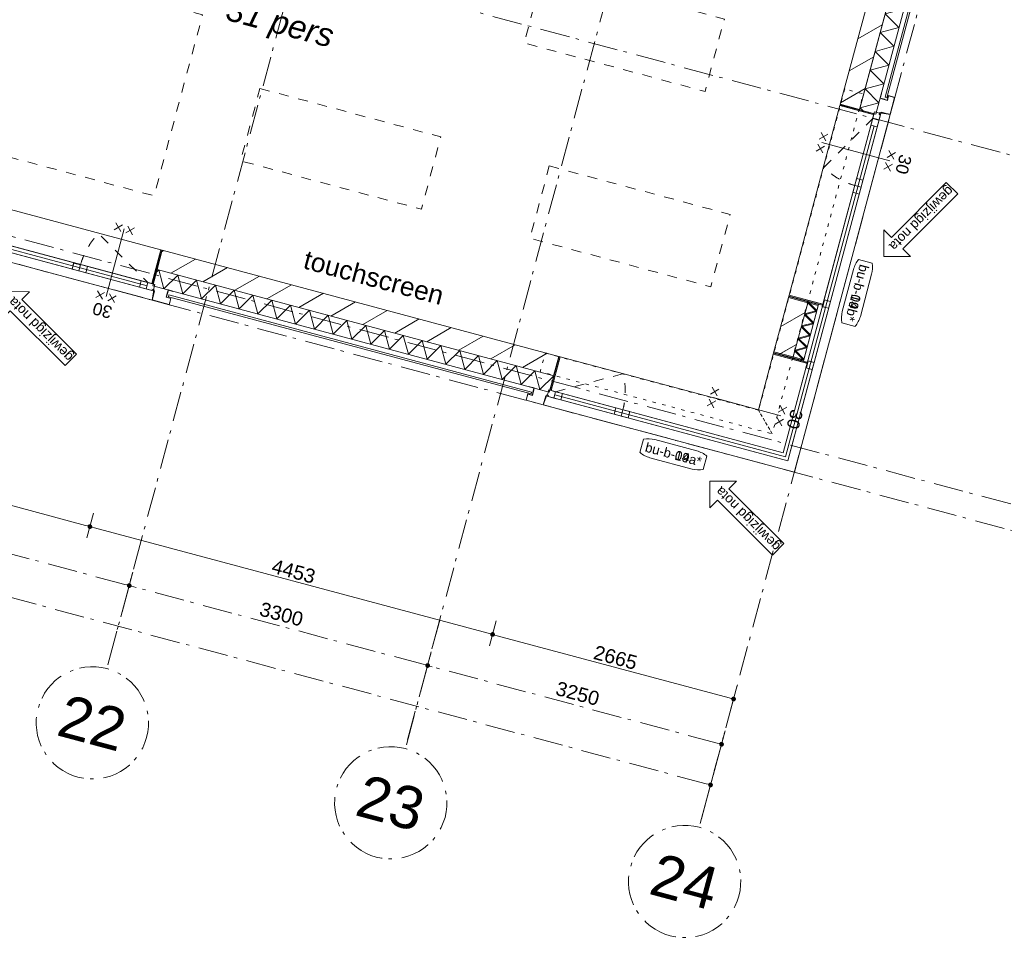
# Model space of a CAD drawing. Header units: millimetres. Extents: x -62314 to 79800, y -34032 to 28340.
# Tile 68 of 85: x 54215 to 64732, y -33313 to -23370. Entities that reach past the tile are written whole.
import ezdxf
from ezdxf.enums import TextEntityAlignment as Align

# ---------------------------------------------------------------- set-up
doc = ezdxf.new("R2010")
doc.units = ezdxf.units.MM
doc.header["$LTSCALE"] = 508
doc.header["$PDMODE"] = 1
doc.header["$PDSIZE"] = -2
for name, pattern in [('Dash Style-1', [0.41664, 0.20828, -0.20836]), ('Dash Style-5', [0.20828, 0.069425, -0.138855]), ('Dash Style-6', [1.04164, 0.625, -0.20828, 0.06943, -0.13893])]:
    doc.linetypes.add(name, pattern=pattern)
doc.layers.get('0').update_dxf_attribs({"lineweight": 0})
doc.layers.get('DEFPOINTS').update_dxf_attribs({"lineweight": 0})
for name, color, linetype, lineweight in [('(00) tekening-lijn draairichting', 7, 'Dash Style-1', 0), ('(00) tekening-merk kozijn', 40, 'Continuous', 0), ('(00) tekening-stramien-algemeen', 7, 'Dash Style-6', 0), ('(00) tekening-wijzigingspijl', 142, 'Continuous', 0), ('(00) tekst-algemeen', 8, 'Continuous', 0), ('(00) tekst-ruimtenummer-algemeen', 8, 'Continuous', 0), ('(00) tekst-ruimtenummer-gradering', 8, 'Continuous', 0), ('(04) bouwaanvraag-brandweer-WBDBO', 142, 'Dash Style-1', 0), ('(22) binnenwanden-X kalkzandsteen', 1, 'Continuous', 0), ('(28) hoofddraagconstructie-bovenliggend', 1, 'Dash Style-5', 0), ('(42) binnenwandafwerkingen-R plaatmateriaal algemeen', 12, 'Continuous', 0), ('(8_) losse inventaris-(82) interieur', 1, 'Dash Style-1', 0), ('(__) constructies_materialen-K isolatie', 8, 'Continuous', 0), ('(__) constructies_materialen-Xh2 staalproducten', 1, 'Continuous', 0), ('Dimension', 7, 'Continuous', 0), ('None', 7, 'Continuous', 0)]:
    doc.layers.add(name, color=color, linetype=linetype, lineweight=lineweight)
doc.styles.add('Arial', font='Arial')
doc.styles.add('Arial Italic (italic)', font='Arial Italic')
doc.styles.add('Helvetica', font='Helvetica')
doc.dimstyles.new('KE __', dxfattribs={"dimtxt": 75.447591, "dimasz": 50.074463, "dimexe": 125, "dimexo": 500, "dimgap": 25, "dimtad": 1, "dimdec": 1, "dimtxsty": 'Arial', "dimblk": 'DOT', "dimblk1": 'DOT', "dimblk2": 'DOT', "dimcen": 0, "dimdle": 100, "dimazin": 0, "dimtfac": 0.8, "dimtdec": 1, "dimtix": 1, "dimtmove": 0, "dimatfit": 0, "dimldrblk": 'DOT', "dimfxl": 150, "dimfxlon": 1, "dimfrac": 2, "dimtolj": 1, "dimarcsym": 0})
pattern_1 = [(45, (0, 0), (-176.7767, 176.7767), [])]

# ---------------------------------------------------------------- blocks, each defined once
blk = doc.blocks.new('(00)-1-ruimtenummer-200')
at = {"layer": '(00) tekst-ruimtenummer-algemeen', "color": 17, "lineweight": 0, "transparency": 33554687}
blk.add_open_spline([(433, 618), (491, 618), (592, 600), (650, 570), (650, 420), (650, 271), (592, 241), (491, 223), (0, 223), (-491, 223), (-592, 241), (-650, 271), (-650, 420), (-650, 570), (-592, 600), (-491, 618), (-15, 618), (433, 618)], degree=2, knots=[0, 0, 0, 0.013296, 0.026591, 0.039887, 0.251662, 0.264958, 0.278253, 0.291549, 0.503324, 0.51662, 0.529915, 0.543211, 0.754986, 0.768281, 0.781577, 0.794873, 1, 1, 1], dxfattribs=at)
at = {"layer": 'None', "color": 2, "linetype": 'Continuous', "lineweight": 0}
blk.add_point((0, 0), dxfattribs=at)
at = {"layer": '(00) tekst-ruimtenummer-algemeen', "color": 17, "transparency": 33554687, "style": 'Arial'}
for tag, p in [('nummer', (0, 223)), ('naam', (0, -243)), ('oppervlak', (0, -710))]:
    blk.add_attdef(tag, text='', height=251, dxfattribs=at).set_placement(p, align=Align.BOTTOM_CENTER)
at = {"layer": '(00) tekst-ruimtenummer-gradering', "color": 17, "transparency": 33554687, "style": 'Arial Italic (italic)'}
blk.add_attdef('personen', text='', height=251, dxfattribs=at).set_placement((0, -876), align=Align.TOP_CENTER)
at = {"layer": 'None', "color": 0, "flags": 1}
blk.add_attdef('klasse', (-1353, -1667), '', height=251, dxfattribs=at)
blk = doc.blocks.new('_Dot')
at = {"color": 0, "linetype": 'ByBlock', "lineweight": -2}
blk.add_line((-0.5, 0), (-1, 0), dxfattribs=at)
at = {"color": 0, "linetype": 'ByBlock', "const_width": 0.5}
blk.add_lwpolyline([(-0.25, 0, 1), (0.25, 0, 1)], format="xyb", close=True, dxfattribs=at)
blk = doc.blocks.new('*D142')
at = {"layer": 'DEFPOINTS', "color": 0, "transparency": 33554687}
for p in [(9332, 135), (13332, 135), (9332, -2509)]:
    blk.add_point(p, dxfattribs=at)
at = {"layer": 'Dimension', "color": 0, "lineweight": -2, "transparency": 33554687}
for p, q in [((9332, -2359), (9332, -2634)), ((13332, -2359), (13332, -2634)), ((13282, -2509), (9382, -2509))]:
    blk.add_line(p, q, dxfattribs=at)
at = {"layer": 'Dimension', "color": 0, "lineweight": -2, "xscale": 50.07446289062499, "yscale": 50.07446289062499, "zscale": 50.07446289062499, "rotation": 180}
blk.add_blockref('_Dot', (9332, -2509), dxfattribs=at)
at = {"layer": 'Dimension', "color": 0, "lineweight": -2, "xscale": 50.07446289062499, "yscale": 50.07446289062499, "zscale": 50.07446289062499}
blk.add_blockref('_Dot', (13332, -2509), dxfattribs=at)
at = {"layer": 'Dimension', "color": 0, "lineweight": 0, "transparency": 33554687, "insert": (11332, -2408), "char_height": 150.9, "attachment_point": 5, "style": 'Helvetica'}
blk.add_mtext('\\A1;4000', dxfattribs=at)
blk = doc.blocks.new('*D143')
at = {"layer": 'DEFPOINTS', "color": 0, "transparency": 33554687}
for p in [(13332, 135), (17785, 135), (17785, -2509)]:
    blk.add_point(p, dxfattribs=at)
at = {"layer": 'Dimension', "color": 0, "lineweight": -2, "transparency": 33554687}
for p, q in [((13332, -2359), (13332, -2634)), ((17785, -2359), (17785, -2634)), ((13382, -2509), (17735, -2509))]:
    blk.add_line(p, q, dxfattribs=at)
at = {"layer": 'Dimension', "color": 0, "lineweight": -2, "xscale": 50.07446289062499, "yscale": 50.07446289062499, "zscale": 50.07446289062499, "rotation": 180}
blk.add_blockref('_Dot', (13332, -2509), dxfattribs=at)
at = {"layer": 'Dimension', "color": 0, "lineweight": -2, "xscale": 50.07446289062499, "yscale": 50.07446289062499, "zscale": 50.07446289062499}
blk.add_blockref('_Dot', (17785, -2509), dxfattribs=at)
at = {"layer": 'Dimension', "color": 0, "lineweight": 0, "transparency": 33554687, "insert": (15558, -2408), "char_height": 150.9, "attachment_point": 5, "style": 'Helvetica'}
blk.add_mtext('\\A1;4453', dxfattribs=at)
blk = doc.blocks.new('*D145')
at = {"layer": 'DEFPOINTS', "color": 0, "transparency": 33554687}
for p in [(17785, 135), (20450, 0), (17785, -2509)]:
    blk.add_point(p, dxfattribs=at)
at = {"layer": 'Dimension', "color": 0, "lineweight": -2, "transparency": 33554687}
for p, q in [((17785, -2359), (17785, -2634)), ((20450, -2359), (20450, -2634)), ((20400, -2509), (17835, -2509))]:
    blk.add_line(p, q, dxfattribs=at)
at = {"layer": 'Dimension', "color": 0, "lineweight": -2, "xscale": 50.07446289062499, "yscale": 50.07446289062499, "zscale": 50.07446289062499, "rotation": 180}
blk.add_blockref('_Dot', (17785, -2509), dxfattribs=at)
at = {"layer": 'Dimension', "color": 0, "lineweight": -2, "xscale": 50.07446289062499, "yscale": 50.07446289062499, "zscale": 50.07446289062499}
blk.add_blockref('_Dot', (20450, -2509), dxfattribs=at)
at = {"layer": 'Dimension', "color": 0, "lineweight": 0, "transparency": 33554687, "insert": (19117, -2408), "char_height": 150.9, "attachment_point": 5, "style": 'Helvetica'}
blk.add_mtext('\\A1;2665', dxfattribs=at)
blk = doc.blocks.new('*D147')
at = {"layer": 'DEFPOINTS', "color": 0, "transparency": 33554687}
for p in [(20315, 3887), (20450, 0), (23381, 0)]:
    blk.add_point(p, dxfattribs=at)
at = {"layer": 'Dimension', "color": 0, "lineweight": -2, "transparency": 33554687}
for p, q in [((23231, 3887), (23506, 3887)), ((23381, 3837), (23381, 50)), ((23231, 0), (23506, 0))]:
    blk.add_line(p, q, dxfattribs=at)
at = {"layer": 'Dimension', "color": 0, "lineweight": -2, "xscale": 50.07446289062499, "yscale": 50.07446289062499, "zscale": 50.07446289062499}
for p, rotation in [((23381, 3887), 90), ((23381, 0), 270)]:
    blk.add_blockref('_Dot', p, dxfattribs=dict(at, rotation=rotation))
at = {"layer": 'Dimension', "color": 0, "lineweight": 0, "transparency": 33554687, "insert": (23281, 1943), "char_height": 150.9, "attachment_point": 5, "rotation": 90, "style": 'Helvetica'}
blk.add_mtext('\\A1;3887', dxfattribs=at)
blk = doc.blocks.new('*D148')
at = {"layer": 'DEFPOINTS', "color": 0, "transparency": 33554687}
for p in [(20280, 10915), (23381, 10915), (23231, 3887)]:
    blk.add_point(p, dxfattribs=at)
at = {"layer": 'Dimension', "color": 0, "lineweight": -2, "transparency": 33554687}
for p, q in [((23231, 10915), (23506, 10915)), ((23381, 3937), (23381, 10865)), ((23731, 3887), (23506, 3887))]:
    blk.add_line(p, q, dxfattribs=at)
at = {"layer": 'Dimension', "color": 0, "lineweight": -2, "xscale": 50.07446289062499, "yscale": 50.07446289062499, "zscale": 50.07446289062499}
for p, rotation in [((23381, 10915), 90), ((23381, 3887), 270)]:
    blk.add_blockref('_Dot', p, dxfattribs=dict(at, rotation=rotation))
at = {"layer": 'Dimension', "color": 0, "lineweight": 0, "transparency": 33554687, "insert": (23281, 7401), "char_height": 150.9, "attachment_point": 5, "rotation": 90, "style": 'Helvetica'}
blk.add_mtext('\\A1;7028', dxfattribs=at)
blk = doc.blocks.new('Isolatie Object-3')
at = {"layer": '(__) constructies_materialen-K isolatie', "color": 2, "lineweight": 0, "transparency": 33554687, "flags": 128}
blk.add_lwpolyline([(0, 90), (4596, 90), (4596, -90), (0, -90)], close=True, dxfattribs=at)
blk.add_lwpolyline([(0, -90), (104, 90), (208, -90), (208, -90), (312, 90), (416, -90), (416, -90), (520, 90), (624, -90), (624, -90), (727, 90), (831, -90), (831, -90), (935, 90), (1039, -90), (1039, -90), (1143, 90), (1247, -90), (1247, -90), (1351, 90), (1455, -90), (1455, -90), (1559, 90), (1663, -90), (1663, -90), (1767, 90), (1871, -90), (1871, -90), (1975, 90), (2078, -90), (2078, -90), (2182, 90), (2286, -90), (2286, -90), (2390, 90), (2494, -90), (2494, -90), (2598, 90), (2702, -90), (2702, -90), (2806, 90), (2910, -90), (2910, -90), (3014, 90), (3118, -90), (3118, -90), (3222, 90), (3326, -90), (3326, -90), (3429, 90), (3533, -90), (3533, -90), (3637, 90), (3741, -90), (3741, -90), (3845, 90), (3949, -90), (3949, -90), (4053, 90), (4157, -90), (4157, -90), (4261, 90), (4365, -90), (4365, -90), (4469, 90), (4573, -90), (4596, -49)], dxfattribs=at)
blk = doc.blocks.new('00-merk kozijn')
at = {"layer": '(00) tekening-merk kozijn', "color": 2, "lineweight": 0, "transparency": 33554687, "flags": 128}
blk.add_lwpolyline([(233, 50, 0.105357), (349, 75), (350, 75), (350, 225), (349, 225, 0.105357), (233, 250), (-233, 250, 0.105357), (-349, 225), (-350, 225), (-350, 75), (-349, 75, 0.105357), (-233, 50)], format="xyb", close=True, dxfattribs=at)
at = {"layer": 'None', "color": 2, "linetype": 'Continuous', "lineweight": 0, "transparency": 33554687}
blk.add_point((0, 0), dxfattribs=at)
at = {"layer": '(00) tekening-merk kozijn', "color": 2, "transparency": 33554687, "style": 'Arial'}
blk.add_attdef('MERK', text='', height=101, dxfattribs=at).set_placement((0, 150), align=Align.MIDDLE_CENTER)
blk = doc.blocks.new('zetwerk omlijsting eternit')
at = {"layer": '(__) constructies_materialen-Xh2 staalproducten', "color": 3, "lineweight": 0, "transparency": 33554687, "flags": 128}
for points in [[(7, 13), (-17, 13), (-17, 11), (5, 11), (15, -100), (17, -98)], [(17, -98), (15, -100), (205, -100), (205, -30), (155, -30), (155, 30), (153, 30), (153, -32), (203, -32), (203, -98)], [(205, 48), (157, 48), (157, 0), (155, 0), (155, 50), (205, 50)]]:
    blk.add_lwpolyline(points, close=True, dxfattribs=at)
blk = doc.blocks.new('kozijn aansluiting-hoek met lijst eternit')
at = {"layer": '(42) binnenwandafwerkingen-R plaatmateriaal algemeen', "color": 17, "lineweight": 0, "transparency": 33554687, "flags": 128}
blk.add_lwpolyline([(-32, 444), (-22, 444), (-22, 75), (-32, 75)], close=True, dxfattribs=at)
at = {"layer": 'None', "color": 17, "lineweight": 0, "transparency": 33554687}
blk.add_line((-17, 230), (-17, 444), dxfattribs=at)
at = {"layer": 'None', "color": 17, "lineweight": 0, "transparency": 33554687, "flags": 128}
blk.add_lwpolyline([(-76, 70), (0, 70), (0, 0), (-76, 0)], close=True, dxfattribs=at)
at = {"layer": 'None', "color": 2, "linetype": 'Continuous', "lineweight": 0, "transparency": 33554687}
for p in [(0, 0), (5, 0)]:
    blk.add_point(p, dxfattribs=at)
at = {"layer": 'None', "color": 17, "transparency": 33554687}
blk.add_blockref('zetwerk omlijsting eternit', (0, 0), dxfattribs=at)
blk = doc.blocks.new('wijzigingspijl-100')
at = {"layer": '(00) tekening-wijzigingspijl', "color": 1, "lineweight": 0, "flags": 128}
blk.add_lwpolyline([(-1031, -85), (-1031, 87), (-203, 87), (-203, 203), (0, 0), (-203, -201), (-203, -85)], close=True, dxfattribs=at)
at = {"layer": '(00) tekening-wijzigingspijl', "color": 1, "style": 'Arial'}
blk.add_attdef('hoofdveld', text='', height=102, dxfattribs=at).set_placement((-573, 1), align=Align.MIDDLE_CENTER)
blk.add_attdef('subveld', text='', height=75.4, dxfattribs=at).set_placement((-1031, -246), align=Align.MIDDLE_LEFT)
blk = doc.blocks.new('bu-b-08')
at = {"layer": '(00) tekening-lijn draairichting', "color": 17, "lineweight": 0, "transparency": 33554687, "flags": 128}
for points in [[(1829, -374, 0.133219), (1729, -7), (1085, -374)], [(4189, -374, -0.133219), (4289, -7), (4933, -374)]]:
    blk.add_lwpolyline(points, format="xyb", dxfattribs=at)
at = {"layer": 'None', "color": 17, "lineweight": 0, "transparency": 33554687}
blk.add_line((4933, -409), (1161, -409), dxfattribs=at)
at = {"layer": 'None', "color": 17, "lineweight": 0, "transparency": 33554687, "flags": 128}
for points in [[(1041, -374), (4977, -374), (4977, 0), (1041, 0)], [(5009, -374), (5009, -444), (1009, -444), (1009, -374)], [(1161, -374), (1161, -444), (1085, -444), (1085, -374)], [(1829, -374), (1829, -444), (1753, -444), (1753, -374)], [(1905, -374), (1905, -444), (1829, -444), (1829, -374)], [(4189, -374), (4189, -444), (4113, -444), (4113, -374)], [(4189, -379), (4189, -444), (4113, -444), (4113, -379)], [(4265, -374), (4265, -444), (4189, -444), (4189, -374)], [(4933, -374), (4933, -444), (4857, -444), (4857, -374)], [(5024, -444), (2744, -444), (2744, -444), (2163, -444), (2163, -444), (994, -444), (994, -544), (5024, -544)]]:
    blk.add_lwpolyline(points, close=True, dxfattribs=at)
at = {"layer": '(00) tekst-algemeen', "color": 17, "transparency": 33554687}
ref = blk.add_blockref('00-merk kozijn', (3009, -544), dxfattribs=dict(at, rotation=180))
ref.add_attrib('MERK', 'bu-b-08*', dxfattribs={"layer": '(00) tekening-merk kozijn', "color": 2, "transparency": 33554687, "height": 100.6, "style": 'Arial'}).set_placement((3009, -694), align=Align.MIDDLE_CENTER)
at = {"layer": 'None', "color": 17, "transparency": 33554687, "xscale": -1}
blk.add_blockref('kozijn aansluiting-hoek met lijst eternit', (1009, -444), dxfattribs=at)
at = {"layer": 'None', "color": 17, "transparency": 33554687}
blk.add_blockref('kozijn aansluiting-hoek met lijst eternit', (5009, -444), dxfattribs=at)
at = {"layer": 'None', "color": 17, "transparency": 33554687, "rotation": 150}
blk.add_blockref('wijzigingspijl-100', (3459, -869), dxfattribs=at).add_auto_attribs({'hoofdveld': 'gewijzigd nota'})
blk = doc.blocks.new('kozijn aansluiting-tussenstijl')
at = {"layer": '(42) binnenwandafwerkingen-R plaatmateriaal algemeen', "color": 17, "lineweight": 0, "transparency": 33554687, "flags": 128}
blk.add_lwpolyline([(-60, 444), (-50, 444), (-50, 75), (-60, 75)], close=True, dxfattribs=at)
at = {"layer": 'None', "color": 17, "lineweight": 0, "transparency": 33554687}
blk.add_line((-65, 230), (-65, 444), dxfattribs=at)
at = {"layer": 'None', "color": 17, "lineweight": 0, "transparency": 33554687, "flags": 128}
blk.add_lwpolyline([(-76, 70), (0, 70), (0, 0), (-76, 0)], close=True, dxfattribs=at)
at = {"layer": 'None', "color": 2, "linetype": 'Continuous', "lineweight": 0, "transparency": 33554687}
blk.add_point((0, 0), dxfattribs=at)
blk = doc.blocks.new('Group-89-1')
at = {"layer": 'None', "color": 17, "lineweight": 0, "transparency": 33554687, "flags": 128}
for points in [[(374, 3326), (444, 3326), (444, 3250), (374, 3250)], [(374, 2658), (444, 2658), (444, 2582), (374, 2582)], [(374, 2582), (444, 2582), (444, 2506), (374, 2506)]]:
    blk.add_lwpolyline(points, close=True, dxfattribs=at)
blk = doc.blocks.new('Group-90-1')
at = {"layer": 'None', "color": 17, "lineweight": 0, "transparency": 33554687, "flags": 128}
blk.add_lwpolyline([(-2218, -374), (-2142, -374), (-2142, -444), (-2218, -444)], close=True, dxfattribs=at)
at = {"layer": 'None', "color": 2, "linetype": 'Continuous', "lineweight": 0, "transparency": 33554687}
for p in [(-2223, -444), (-2218, -444)]:
    blk.add_point(p, dxfattribs=at)
at = {"layer": 'None', "color": 17, "transparency": 33554687, "xscale": -1}
blk.add_blockref('zetwerk omlijsting eternit', (-2218, -444), dxfattribs=at)
blk = doc.blocks.new('bu-b-09')
at = {"layer": '(00) tekening-lijn draairichting', "color": 17, "lineweight": 0, "transparency": 33554687, "flags": 128}
for points in [[(379, 3326), (7, 2682, 0.13166), (379, 2582)], [(-2142, -374), (-1497, -2, -0.13166), (-1398, -374)]]:
    blk.add_lwpolyline(points, format="xyb", dxfattribs=at)
at = {"layer": 'None', "color": 17, "lineweight": 0, "transparency": 33554687}
for p, q in [((409, 3250), (409, -411)), ((-2142, -409), (409, -409))]:
    blk.add_line(p, q, dxfattribs=at)
at = {"layer": 'None', "color": 17, "lineweight": 0, "transparency": 33554687, "flags": 128}
for points in [[(544, 3412), (444, 3412), (444, -444), (-2232, -444), (-2232, -544), (544, -544), (544, -444), (544, -444)], [(-2218, -444), (444, -444), (444, -374), (444, -374), (444, 3397), (374, 3397), (374, -374), (-2218, -374)], [(0, 3365), (374, 3365), (374, 1268), (0, 1268)], [(379, 1318), (444, 1318), (444, 1242), (379, 1242)], [(379, 642), (444, 642), (444, 566), (379, 566)], [(-2191, -374), (374, -374), (374, 616), (0, 616), (0, 0), (-2191, 0)], [(-2066, -374), (-2066, -444), (-2142, -444), (-2142, -374)], [(-1398, -374), (-1398, -444), (-1474, -444), (-1474, -374)], [(-1322, -374), (-1322, -444), (-1398, -444), (-1398, -374)]]:
    blk.add_lwpolyline(points, close=True, dxfattribs=at)
at = {"layer": '(00) tekst-algemeen', "color": 17, "transparency": 33554687, "rotation": 270}
blk.add_blockref('00-merk kozijn', (544, 1479), dxfattribs=at).add_auto_attribs({'MERK': 'bu-b-09b*'})
at = {"layer": '(00) tekst-algemeen', "color": 17, "transparency": 33554687}
ref = blk.add_blockref('00-merk kozijn', (-753, -544), dxfattribs=dict(at, rotation=180))
ref.add_attrib('MERK', 'bu-b-09a*', dxfattribs={"layer": '(00) tekening-merk kozijn', "color": 2, "transparency": 33554687, "height": 100.6, "style": 'Arial'}).set_placement((-753, -694), align=Align.MIDDLE_CENTER)
at = {"layer": 'None', "color": 17, "transparency": 33554687, "rotation": 90}
for name, p in [('kozijn aansluiting-hoek met lijst eternit', (444, 3397)), ('kozijn aansluiting-tussenstijl', (444, 1318))]:
    blk.add_blockref(name, p, dxfattribs=at)
at = {"layer": 'None', "color": 17, "transparency": 33554687}
for name, p in [('Group-89-1', (0, 0)), ('kozijn aansluiting-tussenstijl', (-2142, -444)), ('Group-90-1', (0, 0))]:
    blk.add_blockref(name, p, dxfattribs=at)
for p, rotation in [((869, 1929), 240), ((-303, -869), 150)]:
    blk.add_blockref('wijzigingspijl-100', p, dxfattribs=dict(at, rotation=rotation)).add_auto_attribs({'hoofdveld': 'gewijzigd nota'})
at = {"layer": 'None', "color": 17, "transparency": 33554687, "xscale": -1, "rotation": 90}
blk.add_blockref('kozijn aansluiting-tussenstijl', (444, 566), dxfattribs=at)
blk = doc.blocks.new('Isolatie Object-4')
at = {"layer": '(__) constructies_materialen-K isolatie', "color": 2, "lineweight": 0, "transparency": 33554687, "flags": 128}
blk.add_lwpolyline([(0, 90), (4385, 90), (4385, -90), (0, -90)], close=True, dxfattribs=at)
blk.add_lwpolyline([(0, -90), (104, 90), (208, -90), (208, -90), (312, 90), (416, -90), (416, -90), (520, 90), (624, -90), (624, -90), (727, 90), (831, -90), (831, -90), (935, 90), (1039, -90), (1039, -90), (1143, 90), (1247, -90), (1247, -90), (1351, 90), (1455, -90), (1455, -90), (1559, 90), (1663, -90), (1663, -90), (1767, 90), (1871, -90), (1871, -90), (1975, 90), (2078, -90), (2078, -90), (2182, 90), (2286, -90), (2286, -90), (2390, 90), (2494, -90), (2494, -90), (2598, 90), (2702, -90), (2702, -90), (2806, 90), (2910, -90), (2910, -90), (3014, 90), (3118, -90), (3118, -90), (3222, 90), (3326, -90), (3326, -90), (3429, 90), (3533, -90), (3533, -90), (3637, 90), (3741, -90), (3741, -90), (3845, 90), (3949, -90), (3949, -90), (4053, 90), (4157, -90), (4157, -90), (4261, 90), (4365, -90), (4385, -55)], dxfattribs=at)
blk = doc.blocks.new('Isolatie Object-6')
at = {"layer": '(__) constructies_materialen-K isolatie', "color": 2, "lineweight": 0, "transparency": 33554687, "flags": 128}
blk.add_lwpolyline([(0, 58), (600, 58), (600, -58), (0, -58)], close=True, dxfattribs=at)
blk.add_lwpolyline([(0, -58), (67, 58), (134, -58), (134, -58), (201, 58), (268, -58), (268, -58), (335, 58), (402, -58), (402, -58), (469, 58), (536, -58), (600, 53)], dxfattribs=at)
blk = doc.blocks.new('Isolatie Object-7')
at = {"layer": '(__) constructies_materialen-K isolatie', "color": 2, "lineweight": 0, "transparency": 33554687, "flags": 128}
blk.add_lwpolyline([(0, 58), (622, 58), (622, -58), (0, -58)], close=True, dxfattribs=at)
blk.add_lwpolyline([(0, -58), (67, 58), (134, -58), (134, -58), (201, 58), (268, -58), (268, -58), (335, 58), (402, -58), (402, -58), (469, 58), (536, -58), (603, 58), (622, 24)], dxfattribs=at)
blk = doc.blocks.new('nieuwe hoek')
at = {"layer": '(22) binnenwanden-X kalkzandsteen', "linetype": 'Continuous', "lineweight": 0, "transparency": 33554687}
h = blk.add_hatch(dxfattribs=at)
h.set_pattern_fill('(__)F kzs 1_100', color=253, style=0, pattern_type=2)
h.set_pattern_definition(pattern_1)
h.paths.add_polyline_path([(-544, 3924), (-330, 3924), (-330, 8515), (-544, 8515)])
h = blk.add_hatch(dxfattribs=at)
h.set_pattern_fill('(__)F kzs 1_100', color=253, style=0, pattern_type=2)
h.set_pattern_definition(pattern_1)
h.paths.add_polyline_path([(-330, 1797), (-544, 1797), (-544, 1175), (-330, 1175)])
h = blk.add_hatch(dxfattribs=at)
h.set_pattern_fill('(__)F kzs 1_100', color=253, style=0, pattern_type=2)
h.set_pattern_definition(pattern_1)
h.paths.add_polyline_path([(-330, 1786), (-544, 1786), (-544, 1186), (-330, 1186)])
h = blk.add_hatch(dxfattribs=at)
h.set_pattern_fill('(__)F kzs 1_100', color=253, style=0, pattern_type=2)
h.set_pattern_definition(pattern_1)
h.paths.add_polyline_path([(-7135, 544), (-7135, 330), (-2750, 330), (-2750, 544)])
at = {"layer": '(22) binnenwanden-X kalkzandsteen', "color": 3, "lineweight": 0, "transparency": 33554687}
blk.add_line((-544, 8515), (-544, 3924), dxfattribs=at)
at = {"layer": '(22) binnenwanden-X kalkzandsteen', "color": 3, "lineweight": 0, "transparency": 33554687, "flags": 128}
blk.add_lwpolyline([(-544, 3924), (-330, 3924), (-330, 8515)], dxfattribs=at)
for points in [[(-330, 1797), (-544, 1797), (-544, 1175), (-330, 1175)], [(-330, 1786), (-544, 1786), (-544, 1186), (-330, 1186)], [(-7135, 544), (-7135, 330), (-2750, 330), (-2750, 544)]]:
    blk.add_lwpolyline(points, close=True, dxfattribs=at)
at = {"layer": '(28) hoofddraagconstructie-bovenliggend', "color": 2, "lineweight": 0, "transparency": 33554687, "flags": 128}
for points in [[(-540, 4094), (-540, 540), (-334, 334), (-334, 4094)], [(-540, 4094), (-540, 540), (-334, 334), (-334, 4094)], [(-540, 540), (-2900, 540), (-2900, 334), (-334, 334), (-540, 540)], [(-540, 540), (-2900, 540), (-2900, 334), (-334, 334), (-540, 540)]]:
    blk.add_lwpolyline(points, close=True, dxfattribs=at)
at = {"layer": '(42) binnenwandafwerkingen-R plaatmateriaal algemeen', "color": 17, "lineweight": 0, "transparency": 33554687, "flags": 128}
for points in [[(-80, 8321), (-100, 8321), (-100, 4120), (-80, 4120)], [(-2933, 80), (-2933, 100), (-6943, 100), (-6943, 80)]]:
    blk.add_lwpolyline(points, close=True, dxfattribs=at)
at = {"layer": 'None', "color": 2, "linetype": 'Continuous', "lineweight": 0, "transparency": 33554687}
blk.add_point((0, 0), dxfattribs=at)
blk.add_point((0, 0), dxfattribs=at)
at = {"layer": '(__) constructies_materialen-K isolatie', "color": 2}
for name, p, rotation in [('Isolatie Object-3', (-240, 8515), 270), ('Isolatie Object-7', (-272, 1797), 270), ('Isolatie Object-6', (-272, 1786), 270), ('Isolatie Object-4', (-2750, 240), 180)]:
    blk.add_blockref(name, p, dxfattribs=dict(at, rotation=rotation))
at = {"layer": 'None', "color": 17, "transparency": 33554687}
for name, p in [('bu-b-09', (-544, 544)), ('bu-b-08', (-12127, 544))]:
    blk.add_blockref(name, p, dxfattribs=at)
blk = doc.blocks.new('Group-34-1')
at = {"layer": '(04) bouwaanvraag-brandweer-WBDBO', "color": 1, "lineweight": 0, "transparency": 33554687}
for p, q in [((28.125, -412.5), (103.125, -337.5)), ((28.125, -337.5), (103.125, -412.5))]:
    blk.add_line(p, q, dxfattribs=at)
blk = doc.blocks.new('Group-35-1')
at = {"layer": '(04) bouwaanvraag-brandweer-WBDBO', "color": 1, "lineweight": 0, "transparency": 33554687}
for p, q in [((-103.125, -412.5), (-28.125, -337.5)), ((-103.125, -337.5), (-28.125, -412.5))]:
    blk.add_line(p, q, dxfattribs=at)
blk = doc.blocks.new('Group-36-1')
at = {"layer": '(04) bouwaanvraag-brandweer-WBDBO', "color": 1, "lineweight": 0, "transparency": 33554687}
for p, q in [((28.125, 412.5), (103.125, 337.5)), ((28.125, 337.5), (103.125, 412.5))]:
    blk.add_line(p, q, dxfattribs=at)
blk = doc.blocks.new('Group-37-1')
at = {"layer": '(04) bouwaanvraag-brandweer-WBDBO', "color": 1, "lineweight": 0, "transparency": 33554687}
for p, q in [((-103.125, 412.5), (-28.125, 337.5)), ((-103.125, 337.5), (-28.125, 412.5))]:
    blk.add_line(p, q, dxfattribs=at)
blk = doc.blocks.new('Group-38-1')
at = {"layer": '(04) bouwaanvraag-brandweer-WBDBO', "color": 1, "linetype": 'Continuous', "lineweight": 0, "transparency": 33554687}
blk.add_line((0, -375), (0, 375), dxfattribs=at)
at = {"layer": '(04) bouwaanvraag-brandweer-WBDBO', "color": 1, "transparency": 33554687}
for name in ['Group-37-1', 'Group-36-1', 'Group-35-1', 'Group-34-1']:
    blk.add_blockref(name, (0, 0), dxfattribs=at)
at = {"layer": '(04) bouwaanvraag-brandweer-WBDBO', "color": 1, "transparency": 33554687, "insert": (0, 460.28125), "char_height": 132.033285, "attachment_point": 8, "line_spacing_factor": 0.963327, "style": 'Arial'}
blk.add_mtext('30', dxfattribs=at)
blk = doc.blocks.new('04-wbdbo 30')
at = {"layer": 'None', "color": 2, "linetype": 'Continuous', "lineweight": 0, "transparency": 33554687}
blk.add_point((0, 0), dxfattribs=at)
at = {"layer": 'None', "color": 17, "transparency": 33554687}
blk.add_blockref('Group-38-1', (0, 0), dxfattribs=at)
blk = doc.blocks.new('bu-b-05')
at = {"layer": '(00) tekst-algemeen', "color": 17, "transparency": 33554687, "rotation": 270}
blk.add_blockref('00-merk kozijn', (544, 1982), dxfattribs=at).add_auto_attribs({'MERK': 'bu-b-05*'})
at = {"layer": 'None', "color": 17, "transparency": 33554687}
for name, p, rotation in [('bu-b-08', (0, -1027), 90), ('04-wbdbo 30', (260, 3513), 270), ('04-wbdbo 30', (260, 1214), 270), ('04-wbdbo 30', (260, 321), 270)]:
    blk.add_blockref(name, p, dxfattribs=dict(at, rotation=rotation))
blk = doc.blocks.new('bu-b-14')
at = {"layer": '(00) tekst-algemeen', "color": 17, "transparency": 33554687, "rotation": 270}
blk.add_blockref('00-merk kozijn', (544, 1479), dxfattribs=at).add_auto_attribs({'MERK': 'bu-b-14b*'})
at = {"layer": '(00) tekst-algemeen', "color": 17, "transparency": 33554687}
ref = blk.add_blockref('00-merk kozijn', (-753, -544), dxfattribs=dict(at, rotation=180))
ref.add_attrib('MERK', 'bu-b-14a*', dxfattribs={"layer": '(00) tekening-merk kozijn', "color": 2, "transparency": 33554687, "height": 100.6, "style": 'Arial'}).set_placement((-753, -694), align=Align.MIDDLE_CENTER)
at = {"layer": 'None', "color": 17, "transparency": 33554687}
blk.add_blockref('bu-b-09', (0, 0), dxfattribs=at)
at = {"layer": 'None', "color": 17, "transparency": 33554687, "rotation": 270}
for p in [(292, 2933), (-126, 2)]:
    blk.add_blockref('04-wbdbo 30', p, dxfattribs=at)
blk = doc.blocks.new('Group-195-1')
at = {"layer": '(00) tekening-stramien-algemeen', "color": 2, "lineweight": 0, "transparency": 33554687}
for p, q in [((71014, -7200), (-1885, -7200)), ((71038, -10800), (-1886, -10800)), ((71038, -11070), (-1886, -11070))]:
    blk.add_line(p, q, dxfattribs=at)
blk = doc.blocks.new('00-stramienbol')
at = {"layer": '(00) tekening-stramien-algemeen', "color": 2, "lineweight": 0, "transparency": 33554687, "flags": 128}
blk.add_lwpolyline([(0, 600), (59, 597), (117, 588), (174, 574), (230, 554), (283, 529), (333, 499), (381, 464), (424, 424), (464, 381), (499, 333), (529, 283), (554, 230), (574, 174), (588, 117), (597, 59), (600, 0), (597, -59), (588, -117), (574, -174), (554, -230), (529, -283), (499, -333), (464, -381), (424, -424), (381, -464), (333, -499), (283, -529), (230, -554), (174, -574), (117, -588), (59, -597), (0, -600), (-59, -597), (-117, -588), (-174, -574), (-230, -554), (-283, -529), (-333, -499), (-381, -464), (-424, -424), (-464, -381), (-499, -333), (-529, -283), (-554, -230), (-574, -174), (-588, -117), (-597, -59), (-600, 0), (-597, 59), (-588, 117), (-574, 174), (-554, 230), (-529, 283), (-499, 333), (-464, 381), (-424, 424), (-381, 464), (-333, 499), (-283, 529), (-230, 554), (-174, 574), (-117, 588), (-59, 597)], close=True, dxfattribs=at)
at = {"layer": '(00) tekening-stramien-algemeen', "color": 2, "linetype": 'Continuous', "lineweight": 0, "transparency": 33554687}
for p in [(0, 600), (-600, 0), (0, 0), (600, 0), (0, -600)]:
    blk.add_point(p, dxfattribs=at)
at = {"layer": '(00) tekening-stramien-algemeen', "color": 2, "transparency": 33554687, "style": 'Arial'}
blk.add_attdef('hoofdveld', text='', height=453, dxfattribs=at).set_placement((0, 0), align=Align.MIDDLE_CENTER)
at = {"layer": 'None', "color": 0, "flags": 1}
for tag, p in [('subveld_1', (-600, -1415)), ('subveld_2', (-600, -2230))]:
    blk.add_attdef(tag, p, '', height=453, dxfattribs=at)
blk = doc.blocks.new('*D399')
at = {"layer": '(00) tekening-stramien-algemeen', "color": 0, "lineweight": -2, "transparency": 33554687}
for p, q in [((57811, -350), (57811, -625)), ((61111, -350), (61111, -625)), ((61061, -500), (57861, -500))]:
    blk.add_line(p, q, dxfattribs=at)
at = {"layer": 'DEFPOINTS', "color": 0, "transparency": 33554687}
for p in [(57811, 2779), (61111, 2779), (57811, -500)]:
    blk.add_point(p, dxfattribs=at)
at = {"layer": '(00) tekening-stramien-algemeen', "color": 0, "lineweight": -2, "xscale": 50.07446289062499, "yscale": 50.07446289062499, "zscale": 50.07446289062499, "rotation": 180}
blk.add_blockref('_Dot', (57811, -500), dxfattribs=at)
at = {"layer": '(00) tekening-stramien-algemeen', "color": 0, "lineweight": -2, "xscale": 50.07446289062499, "yscale": 50.07446289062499, "zscale": 50.07446289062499}
blk.add_blockref('_Dot', (61111, -500), dxfattribs=at)
at = {"layer": '(00) tekening-stramien-algemeen', "color": 0, "lineweight": 0, "transparency": 33554687, "insert": (59461, -375), "char_height": 150.9, "attachment_point": 5, "style": 'Helvetica'}
blk.add_mtext('\\A1;3300', dxfattribs=at)
blk = doc.blocks.new('*D400')
at = {"layer": '(00) tekening-stramien-algemeen', "color": 0, "lineweight": -2, "transparency": 33554687}
for p, q in [((61111, -350), (61111, -625)), ((64411, -350), (64411, -625)), ((64361, -500), (61161, -500))]:
    blk.add_line(p, q, dxfattribs=at)
at = {"layer": 'DEFPOINTS', "color": 0, "transparency": 33554687}
for p in [(61111, 2779), (64411, 2779), (61111, -500)]:
    blk.add_point(p, dxfattribs=at)
at = {"layer": '(00) tekening-stramien-algemeen', "color": 0, "lineweight": -2, "xscale": 50.07446289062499, "yscale": 50.07446289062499, "zscale": 50.07446289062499, "rotation": 180}
blk.add_blockref('_Dot', (61111, -500), dxfattribs=at)
at = {"layer": '(00) tekening-stramien-algemeen', "color": 0, "lineweight": -2, "xscale": 50.07446289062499, "yscale": 50.07446289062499, "zscale": 50.07446289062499}
blk.add_blockref('_Dot', (64411, -500), dxfattribs=at)
at = {"layer": '(00) tekening-stramien-algemeen', "color": 0, "lineweight": 0, "transparency": 33554687, "insert": (62761, -375), "char_height": 150.9, "attachment_point": 5, "style": 'Helvetica'}
blk.add_mtext('\\A1;3300', dxfattribs=at)
blk = doc.blocks.new('*D401')
at = {"layer": '(00) tekening-stramien-algemeen', "color": 0, "lineweight": -2, "transparency": 33554687}
for p, q in [((64411, -350), (64411, -625)), ((67661, -350), (67661, -625)), ((67611, -500), (64461, -500))]:
    blk.add_line(p, q, dxfattribs=at)
at = {"layer": 'DEFPOINTS', "color": 0, "transparency": 33554687}
for p in [(64411, 2779), (67661, 2779), (64411, -500)]:
    blk.add_point(p, dxfattribs=at)
at = {"layer": '(00) tekening-stramien-algemeen', "color": 0, "lineweight": -2, "xscale": 50.07446289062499, "yscale": 50.07446289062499, "zscale": 50.07446289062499, "rotation": 180}
blk.add_blockref('_Dot', (64411, -500), dxfattribs=at)
at = {"layer": '(00) tekening-stramien-algemeen', "color": 0, "lineweight": -2, "xscale": 50.07446289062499, "yscale": 50.07446289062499, "zscale": 50.07446289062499}
blk.add_blockref('_Dot', (67661, -500), dxfattribs=at)
at = {"layer": '(00) tekening-stramien-algemeen', "color": 0, "lineweight": 0, "transparency": 33554687, "insert": (66036, -375), "char_height": 150.9, "attachment_point": 5, "style": 'Helvetica'}
blk.add_mtext('\\A1;3250', dxfattribs=at)
blk = doc.blocks.new('*D420')
at = {"layer": '(00) tekening-stramien-algemeen', "color": 0, "lineweight": -2, "transparency": 33554687}
for p, q in [((67660, -14379), (67660, -14654)), ((-270, -14579), (-270, -14654)), ((67610, -14529), (-220, -14529))]:
    blk.add_line(p, q, dxfattribs=at)
at = {"layer": 'DEFPOINTS', "color": 0, "transparency": 33554687}
for p in [(67660, -11070), (-270, -14079), (-270, -14529)]:
    blk.add_point(p, dxfattribs=at)
at = {"layer": '(00) tekening-stramien-algemeen', "color": 0, "lineweight": -2, "xscale": 50.07446289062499, "yscale": 50.07446289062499, "zscale": 50.07446289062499, "rotation": 180}
blk.add_blockref('_Dot', (-270, -14529), dxfattribs=at)
at = {"layer": '(00) tekening-stramien-algemeen', "color": 0, "lineweight": -2, "xscale": 50.07446289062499, "yscale": 50.07446289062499, "zscale": 50.07446289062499}
blk.add_blockref('_Dot', (67660, -14529), dxfattribs=at)
at = {"layer": '(00) tekening-stramien-algemeen', "color": 0, "lineweight": 0, "transparency": 33554687, "insert": (33695, -14428), "char_height": 150.9, "attachment_point": 5, "style": 'Helvetica'}
blk.add_mtext('\\A1;67930', dxfattribs=at)
blk = doc.blocks.new('*D429')
at = {"layer": '(00) tekening-stramien-algemeen', "color": 0, "lineweight": -2, "transparency": 33554687}
for p, q in [((-267, -446), (-267, -721)), ((17211, -446), (17211, -721)), ((-217, -596), (17161, -596))]:
    blk.add_line(p, q, dxfattribs=at)
at = {"layer": 'DEFPOINTS', "color": 0, "transparency": 33554687}
for p in [(-267, 3333), (17211, 100), (17211, -596)]:
    blk.add_point(p, dxfattribs=at)
at = {"layer": '(00) tekening-stramien-algemeen', "color": 0, "lineweight": -2, "xscale": 50.07446289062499, "yscale": 50.07446289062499, "zscale": 50.07446289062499}
for p, rotation in [((-267, -596), 179.9996842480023), ((17211, -596), 359.9996842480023)]:
    blk.add_blockref('_Dot', p, dxfattribs=dict(at, rotation=rotation))
at = {"layer": '(00) tekening-stramien-algemeen', "color": 0, "lineweight": 0, "transparency": 33554687, "insert": (8472, -496), "char_height": 150.9, "attachment_point": 5, "rotation": 359.9997, "style": 'Helvetica'}
blk.add_mtext('\\A1;17478', dxfattribs=at)
blk = doc.blocks.new('blok b-v0-gevel_constructie')
at = {"layer": 'None', "color": 17, "transparency": 33554687}
blk.add_blockref('nieuwe hoek', (20450, -0.01), dxfattribs=at)
at = {"layer": 'Dimension', "color": 17, "lineweight": 0, "transparency": 33554687}
for base, p1, p2, override, picture, middle in [((23381.5, 10915.48), (23231.5, 3887), (20280.02, 10915.48), {"dimtxt": 150.895182, "dimgap": 25, "dimdec": 0, "dimpost": '<>', "dimtxsty": 'Helvetica', "dimtmove": 2}, '*D148', (23281.05, 7401.24)), ((23381.5, 0), (20315.02, 3887), (20450, 0), {"dimtxt": 150.895182, "dimgap": 25, "dimpost": '<>', "dimtxsty": 'Helvetica', "dimtmove": 2}, '*D147', (23281.05, 1943.5))]:
    dim = blk.add_linear_dim(base=base, p1=p1, p2=p2, angle=270, dimstyle='KE __', override=override, dxfattribs=at)
    dim.commit()
    dim.dimension.update_dxf_attribs({"geometry": picture, "text_midpoint": middle})
for base, p1, p2, picture, middle in [((9331.84, -2508.88), (13331.84, 134.97), (9331.84, 134.97), '*D142', (11331.84, -2408.43)), ((17784.77, -2508.88), (13331.84, 134.97), (17784.77, 134.97), '*D143', (15558.31, -2408.43)), ((17784.77, -2508.87), (20450, 0), (17784.77, 134.97), '*D145', (19117.39, -2408.42))]:
    dim = blk.add_linear_dim(base=base, p1=p1, p2=p2, dimstyle='KE __', override={"dimtxt": 150.895182, "dimgap": 25, "dimdec": 0, "dimpost": '<>', "dimtxsty": 'Helvetica', "dimtmove": 2}, dxfattribs=at)
    dim.commit()
    dim.dimension.update_dxf_attribs({"geometry": picture, "text_midpoint": middle})
blk = doc.blocks.new('blok B 00')
at = {"layer": '(8_) losse inventaris-(82) interieur', "color": 17, "lineweight": 0, "transparency": 33554687, "flags": 128}
for points in [[(63955.1, 4482.3), (65955.1, 4482.3), (65955.1, 3682.3), (63955.1, 3682.3)], [(58559.5, 3082.3), (60559.5, 3082.3), (60559.5, 1082.3), (58559.5, 1082.3)], [(61355.1, 2482.3), (63355.1, 2482.3), (63355.1, 1682.3), (61355.1, 1682.3)], [(64555.1, 2482.3), (66555.1, 2482.3), (66555.1, 1682.3), (64555.1, 1682.3)]]:
    blk.add_lwpolyline(points, close=True, dxfattribs=at)
at = {"layer": 'None', "color": 17, "transparency": 33554687}
for name, p in [('blok b-v0-gevel_constructie', (47480, 0)), ('bu-b-14', (67386, 544))]:
    blk.add_blockref(name, p, dxfattribs=at)
blk.add_blockref('(00)-1-ruimtenummer-200', (61380.7, 4222.7), dxfattribs=at).add_auto_attribs({'nummer': 'B.0.47', 'naam': 'beeldende vorming 3', 'oppervlak': '84 m2', 'personen': '31 pers'})
at = {"layer": 'None', "color": 17, "transparency": 33554687, "rotation": 270}
blk.add_blockref('bu-b-05', (56829.9, 543.9), dxfattribs=at)
at = {"layer": '(8_) losse inventaris-(82) interieur', "color": 17, "transparency": 33554687, "insert": (62287, 947), "char_height": 201.194, "attachment_point": 1, "line_spacing_factor": 0.836574, "style": 'Helvetica'}
blk.add_mtext('touchscreen', dxfattribs=at)
blk = doc.blocks.new('stramien langs gevel blok B')
at = {"layer": '(00) tekening-stramien-algemeen', "color": 2, "lineweight": 0, "transparency": 33554687}
for p, q in [((61110, 0), (61110, -1418.7)), ((64410, 0), (64410, -1418.7)), ((67660, 0), (67660, -1418.7))]:
    blk.add_line(p, q, dxfattribs=at)
at = {"layer": '(00) tekening-stramien-algemeen', "color": 2}
ref = blk.add_blockref('00-stramienbol', (61110, -2018.7), dxfattribs=dict(at, rotation=180))
ref.add_attrib('hoofdveld', '22', dxfattribs={"color": 2, "transparency": 33554687, "height": 452.69, "style": 'Arial'}).set_placement((61110, -2018.7), align=Align.MIDDLE_CENTER)
ref = blk.add_blockref('00-stramienbol', (64410, -2018.7), dxfattribs=dict(at, rotation=180))
ref.add_attrib('hoofdveld', '23', dxfattribs={"color": 2, "transparency": 33554687, "height": 452.69, "style": 'Arial'}).set_placement((64410, -2018.7), align=Align.MIDDLE_CENTER)
ref = blk.add_blockref('00-stramienbol', (67660, -2018.7), dxfattribs=dict(at, rotation=180))
ref.add_attrib('hoofdveld', '24', dxfattribs={"color": 2, "transparency": 33554687, "height": 452.69, "style": 'Arial'}).set_placement((67660, -2018.7), align=Align.MIDDLE_CENTER)
at = {"layer": '(00) tekening-stramien-algemeen', "color": 2, "lineweight": 0, "transparency": 33554687}
for base, p1, p2, picture, middle in [((57810.6, -500), (61110.6, 2778.9), (57810.6, 2778.9), '*D399', (59460.6, -374.5)), ((61110.6, -500), (64410.6, 2778.9), (61110.6, 2778.9), '*D400', (62760.6, -374.5)), ((64410.6, -500), (67660.6, 2778.9), (64410.6, 2778.9), '*D401', (66035.6, -374.5))]:
    dim = blk.add_linear_dim(base=base, p1=p1, p2=p2, dimstyle='KE __', override={"dimtxt": 150.895182, "dimgap": 50, "dimdec": 0, "dimpost": '<>', "dimtxsty": 'Helvetica', "dimtmove": 2}, dxfattribs=at)
    dim.commit()
    dim.dimension.update_dxf_attribs({"geometry": picture, "text_midpoint": middle})
blk = doc.blocks.new('Stramien blok B')
at = {"layer": '(00) tekening-stramien-algemeen', "color": 2, "lineweight": 0, "transparency": 33554687}
for p, q in [((61110, 1818.9), (61110, -14997.6)), ((64410, 1818.9), (64410, -14997.6)), ((67660, 1818.9), (67660, -14997.6))]:
    blk.add_line(p, q, dxfattribs=at)
at = {"layer": 'None', "color": 17, "transparency": 33554687}
for name, p in [('Group-195-1', (0, 0)), ('stramien langs gevel blok B', (0, -13578.9))]:
    blk.add_blockref(name, p, dxfattribs=at)
at = {"layer": '(00) tekening-stramien-algemeen', "color": 2, "lineweight": 0, "transparency": 33554687}
dim = blk.add_linear_dim(base=(-270, -14528.9), p1=(67660, -11070), p2=(-270, -14078.9), dimstyle='KE __', override={"dimtxt": 150.895182, "dimgap": 25, "dimdec": 0, "dimpost": '<>', "dimtxsty": 'Helvetica', "dimtmove": 2}, dxfattribs=at)
dim.commit()
dim.dimension.update_dxf_attribs({"geometry": '*D420', "text_midpoint": (33695, -14428.4)})
blk = doc.blocks.new('stramien kop gevel blok B')
at = {"layer": '(00) tekening-stramien-algemeen', "color": 2, "lineweight": 0, "transparency": 33554687}
dim = blk.add_linear_dim(base=(17211.3, -596.1), p1=(-267.1, 3333.4), p2=(17211.3, 100), angle=359.99968, dimstyle='KE __', override={"dimtxt": 150.895182, "dimgap": 25, "dimdec": 0, "dimpost": '<>', "dimtxsty": 'Helvetica', "dimtmove": 2}, dxfattribs=at)
dim.commit()
dim.dimension.update_dxf_attribs({"geometry": '*D429', "text_midpoint": (8472.1, -495.6)})

msp = doc.modelspace()

# ---------------------------------------------------------------- block references
at = {"layer": 'None', "color": 17, "transparency": 33554687}
for name, p, rotation in [('Stramien blok B', (0, 0), 344.9999645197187), ('blok B 00', (-3125.94, -10622.93), 344.9999999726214), ('stramien kop gevel blok B', (65826.97, -28820.67), 75.02800383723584)]:
    msp.add_blockref(name, p, dxfattribs=dict(at, rotation=rotation))

doc.saveas('drawing.dxf')
